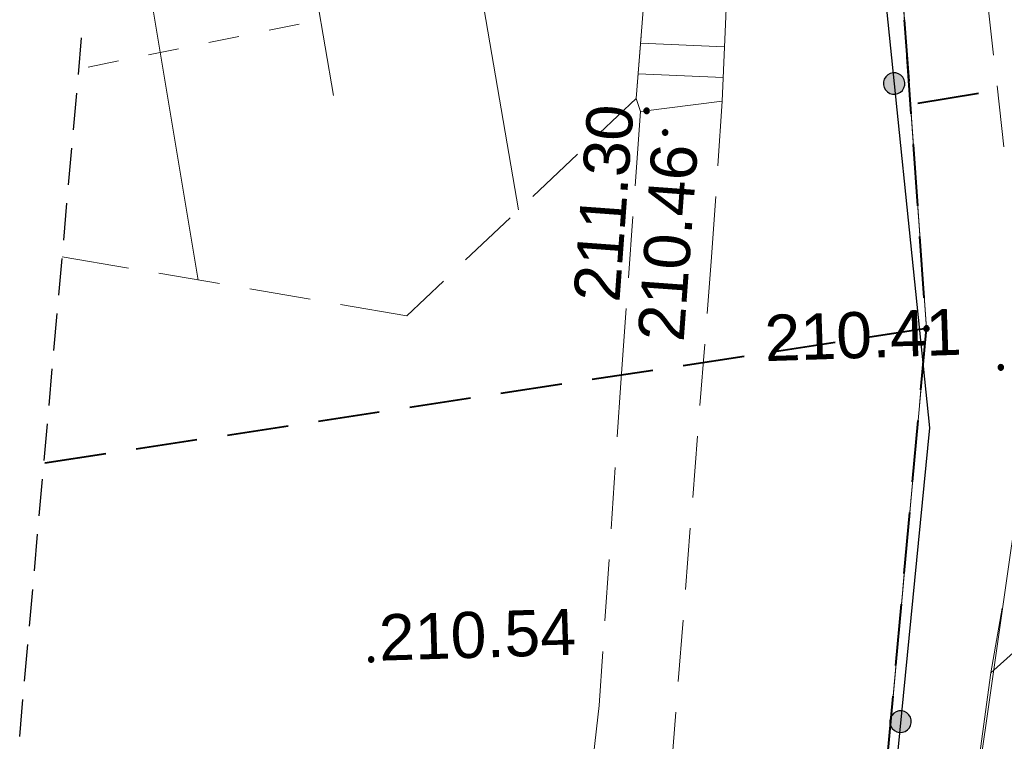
# Model space of a CAD drawing. Header units: metres. Extents: x 7419414 to 7419803, y 5549484 to 5549731.
# Tile 17 of 102: x 7419432 to 7419448, y 5549615 to 5549627. Entities that reach past the tile are written whole.
import ezdxf

# ---------------------------------------------------------------- set-up
doc = ezdxf.new("R2010")
doc.units = ezdxf.units.M
doc.header["$MEASUREMENT"] = 0
doc.layers.get('0').update_dxf_attribs({"color": 250})
for name, color, linetype, lineweight in [('EGDE', 7, 'Continuous', 13), ('EGUG', 96, 'Continuous', 13), ('LINIE ROZGRANICZAJĄCE MPZP', 212, 'Continuous', 0), ('OTKC', 7, 'Continuous', 13), ('OTKJ', 7, 'Continuous', 13), ('OTKS', 7, 'Continuous', 13), ('OTOO', 7, 'Continuous', 30), ('OTRK', 7, 'Continuous', 13), ('OTRS_O', 7, 'Continuous', 13), ('pomiar słupy', 250, 'Continuous', 0), ('SUWP', 5, 'Continuous', 13), ('Zakres', 7, 'Continuous', 0)]:
    doc.layers.add(name, color=color, linetype=linetype, lineweight=lineweight)
doc.styles.add('Arial', font='arial.ttf')

msp = doc.modelspace()

# ---------------------------------------------------------------- hatches: boundary and pattern name
at = {"linetype": 'Continuous'}
for points in [[(7419446.152, 5549625.959), (7419446.107, 5549625.961), (7419446.063, 5549625.974), (7419446.024, 5549625.998), (7419445.993, 5549626.031), (7419445.971, 5549626.071), (7419445.96, 5549626.116), (7419445.962, 5549626.161), (7419445.975, 5549626.205), (7419445.999, 5549626.244), (7419446.032, 5549626.275), (7419446.072, 5549626.297), (7419446.117, 5549626.308), (7419446.162, 5549626.306), (7419446.206, 5549626.293), (7419446.245, 5549626.269), (7419446.276, 5549626.236), (7419446.298, 5549626.196), (7419446.309, 5549626.151), (7419446.307, 5549626.106), (7419446.294, 5549626.062), (7419446.27, 5549626.023), (7419446.237, 5549625.992), (7419446.197, 5549625.97)], [(7419446.152, 5549625.959), (7419446.107, 5549625.961), (7419446.063, 5549625.974), (7419446.024, 5549625.998), (7419445.993, 5549626.031), (7419445.971, 5549626.071), (7419445.96, 5549626.116), (7419445.962, 5549626.161), (7419445.975, 5549626.205), (7419445.999, 5549626.244), (7419446.032, 5549626.275), (7419446.072, 5549626.297), (7419446.117, 5549626.308), (7419446.162, 5549626.306), (7419446.206, 5549626.293), (7419446.245, 5549626.269), (7419446.276, 5549626.236), (7419446.298, 5549626.196), (7419446.309, 5549626.151), (7419446.307, 5549626.106), (7419446.294, 5549626.062), (7419446.27, 5549626.023), (7419446.237, 5549625.992), (7419446.197, 5549625.97)], [(7419442.11, 5549625.645), (7419442.098, 5549625.647), (7419442.088, 5549625.651), (7419442.078, 5549625.658), (7419442.071, 5549625.668), (7419442.067, 5549625.678), (7419442.065, 5549625.69), (7419442.067, 5549625.702), (7419442.071, 5549625.713), (7419442.078, 5549625.722), (7419442.088, 5549625.729), (7419442.098, 5549625.733), (7419442.11, 5549625.735), (7419442.122, 5549625.733), (7419442.133, 5549625.729), (7419442.142, 5549625.722), (7419442.149, 5549625.713), (7419442.153, 5549625.702), (7419442.155, 5549625.69), (7419442.153, 5549625.678), (7419442.149, 5549625.668), (7419442.142, 5549625.658), (7419442.133, 5549625.651), (7419442.122, 5549625.647)], [(7419442.41, 5549625.295), (7419442.398, 5549625.297), (7419442.388, 5549625.301), (7419442.378, 5549625.308), (7419442.371, 5549625.317), (7419442.367, 5549625.328), (7419442.365, 5549625.34), (7419442.367, 5549625.352), (7419442.371, 5549625.362), (7419442.378, 5549625.372), (7419442.388, 5549625.379), (7419442.398, 5549625.383), (7419442.41, 5549625.385), (7419442.422, 5549625.383), (7419442.433, 5549625.379), (7419442.442, 5549625.372), (7419442.449, 5549625.362), (7419442.453, 5549625.352), (7419442.455, 5549625.34), (7419442.453, 5549625.328), (7419442.449, 5549625.317), (7419442.442, 5549625.308), (7419442.433, 5549625.301), (7419442.422, 5549625.297)], [(7419446.66, 5549622.105), (7419446.646, 5549622.107), (7419446.634, 5549622.114), (7419446.624, 5549622.124), (7419446.617, 5549622.136), (7419446.615, 5549622.15), (7419446.617, 5549622.164), (7419446.624, 5549622.176), (7419446.634, 5549622.186), (7419446.646, 5549622.193), (7419446.66, 5549622.195), (7419446.674, 5549622.193), (7419446.686, 5549622.186), (7419446.696, 5549622.176), (7419446.703, 5549622.164), (7419446.705, 5549622.15), (7419446.703, 5549622.136), (7419446.696, 5549622.124), (7419446.686, 5549622.114), (7419446.674, 5549622.107)], [(7419447.87, 5549621.475), (7419447.858, 5549621.477), (7419447.848, 5549621.481), (7419447.838, 5549621.488), (7419447.831, 5549621.497), (7419447.827, 5549621.508), (7419447.825, 5549621.52), (7419447.827, 5549621.532), (7419447.831, 5549621.543), (7419447.838, 5549621.552), (7419447.848, 5549621.559), (7419447.858, 5549621.563), (7419447.87, 5549621.565), (7419447.882, 5549621.563), (7419447.893, 5549621.559), (7419447.902, 5549621.552), (7419447.909, 5549621.543), (7419447.913, 5549621.532), (7419447.915, 5549621.52), (7419447.913, 5549621.508), (7419447.909, 5549621.497), (7419447.902, 5549621.488), (7419447.893, 5549621.481), (7419447.882, 5549621.477)], [(7419437.63, 5549616.725), (7419437.618, 5549616.727), (7419437.607, 5549616.731), (7419437.598, 5549616.738), (7419437.591, 5549616.747), (7419437.587, 5549616.758), (7419437.585, 5549616.77), (7419437.587, 5549616.782), (7419437.591, 5549616.793), (7419437.598, 5549616.802), (7419437.607, 5549616.809), (7419437.618, 5549616.813), (7419437.63, 5549616.815), (7419437.642, 5549616.813), (7419437.653, 5549616.809), (7419437.662, 5549616.802), (7419437.669, 5549616.793), (7419437.673, 5549616.782), (7419437.675, 5549616.77), (7419437.673, 5549616.758), (7419437.669, 5549616.747), (7419437.662, 5549616.738), (7419437.653, 5549616.731), (7419437.642, 5549616.727)], [(7419446.222, 5549615.586), (7419446.178, 5549615.596), (7419446.138, 5549615.618), (7419446.104, 5549615.649), (7419446.08, 5549615.688), (7419446.067, 5549615.732), (7419446.065, 5549615.777), (7419446.076, 5549615.822), (7419446.097, 5549615.862), (7419446.129, 5549615.895), (7419446.167, 5549615.92), (7419446.211, 5549615.933), (7419446.257, 5549615.934), (7419446.301, 5549615.924), (7419446.342, 5549615.902), (7419446.375, 5549615.871), (7419446.399, 5549615.832), (7419446.412, 5549615.789), (7419446.414, 5549615.743), (7419446.403, 5549615.699), (7419446.382, 5549615.658), (7419446.351, 5549615.625), (7419446.312, 5549615.601), (7419446.268, 5549615.588)], [(7419446.222, 5549615.586), (7419446.178, 5549615.596), (7419446.138, 5549615.618), (7419446.104, 5549615.649), (7419446.08, 5549615.688), (7419446.067, 5549615.732), (7419446.065, 5549615.777), (7419446.076, 5549615.822), (7419446.097, 5549615.862), (7419446.129, 5549615.895), (7419446.167, 5549615.92), (7419446.211, 5549615.933), (7419446.257, 5549615.934), (7419446.301, 5549615.924), (7419446.342, 5549615.902), (7419446.375, 5549615.871), (7419446.399, 5549615.832), (7419446.412, 5549615.789), (7419446.414, 5549615.743), (7419446.403, 5549615.699), (7419446.382, 5549615.658), (7419446.351, 5549615.625), (7419446.312, 5549615.601), (7419446.268, 5549615.588)]]:
    msp.add_hatch(color=0, dxfattribs=at).paths.add_polyline_path(points)

# ---------------------------------------------------------------- linework, layer by layer
at = {"color": 0, "linetype": 'Continuous', "flags": 128}
for points in [[(7419446.117, 5549626.308), (7419446.072, 5549626.297), (7419446.032, 5549626.275), (7419445.999, 5549626.244), (7419445.975, 5549626.205), (7419445.962, 5549626.161), (7419445.96, 5549626.116), (7419445.971, 5549626.071), (7419445.993, 5549626.031), (7419446.024, 5549625.998), (7419446.063, 5549625.974), (7419446.107, 5549625.961), (7419446.152, 5549625.959), (7419446.197, 5549625.97), (7419446.237, 5549625.992), (7419446.27, 5549626.023), (7419446.294, 5549626.062), (7419446.307, 5549626.106), (7419446.309, 5549626.151), (7419446.298, 5549626.196), (7419446.276, 5549626.236), (7419446.245, 5549626.269), (7419446.206, 5549626.293), (7419446.162, 5549626.306), (7419446.117, 5549626.308)], [(7419446.117, 5549626.308), (7419446.072, 5549626.297), (7419446.032, 5549626.275), (7419445.999, 5549626.244), (7419445.975, 5549626.205), (7419445.962, 5549626.161), (7419445.96, 5549626.116), (7419445.971, 5549626.071), (7419445.993, 5549626.031), (7419446.024, 5549625.998), (7419446.063, 5549625.974), (7419446.107, 5549625.961), (7419446.152, 5549625.959), (7419446.197, 5549625.97), (7419446.237, 5549625.992), (7419446.27, 5549626.023), (7419446.294, 5549626.062), (7419446.307, 5549626.106), (7419446.309, 5549626.151), (7419446.298, 5549626.196), (7419446.276, 5549626.236), (7419446.245, 5549626.269), (7419446.206, 5549626.293), (7419446.162, 5549626.306), (7419446.117, 5549626.308)], [(7419442.065, 5549625.69), (7419442.067, 5549625.678), (7419442.071, 5549625.668), (7419442.078, 5549625.658), (7419442.088, 5549625.651), (7419442.098, 5549625.647), (7419442.11, 5549625.645), (7419442.122, 5549625.647), (7419442.133, 5549625.651), (7419442.142, 5549625.658), (7419442.149, 5549625.668), (7419442.153, 5549625.678), (7419442.155, 5549625.69), (7419442.153, 5549625.702), (7419442.149, 5549625.713), (7419442.142, 5549625.722), (7419442.133, 5549625.729), (7419442.122, 5549625.733), (7419442.11, 5549625.735), (7419442.098, 5549625.733), (7419442.088, 5549625.729), (7419442.078, 5549625.722), (7419442.071, 5549625.713), (7419442.067, 5549625.702), (7419442.065, 5549625.69)], [(7419442.365, 5549625.34), (7419442.367, 5549625.328), (7419442.371, 5549625.317), (7419442.378, 5549625.308), (7419442.388, 5549625.301), (7419442.398, 5549625.297), (7419442.41, 5549625.295), (7419442.422, 5549625.297), (7419442.433, 5549625.301), (7419442.442, 5549625.308), (7419442.449, 5549625.317), (7419442.453, 5549625.328), (7419442.455, 5549625.34), (7419442.453, 5549625.352), (7419442.449, 5549625.362), (7419442.442, 5549625.372), (7419442.433, 5549625.379), (7419442.422, 5549625.383), (7419442.41, 5549625.385), (7419442.398, 5549625.383), (7419442.388, 5549625.379), (7419442.378, 5549625.372), (7419442.371, 5549625.362), (7419442.367, 5549625.352), (7419442.365, 5549625.34)], [(7419446.66, 5549622.105), (7419446.674, 5549622.107), (7419446.686, 5549622.114), (7419446.696, 5549622.124), (7419446.703, 5549622.136), (7419446.705, 5549622.15), (7419446.703, 5549622.164), (7419446.696, 5549622.176), (7419446.686, 5549622.186), (7419446.674, 5549622.193), (7419446.66, 5549622.195), (7419446.646, 5549622.193), (7419446.634, 5549622.186), (7419446.624, 5549622.176), (7419446.617, 5549622.164), (7419446.615, 5549622.15), (7419446.617, 5549622.136), (7419446.624, 5549622.124), (7419446.634, 5549622.114), (7419446.646, 5549622.107), (7419446.66, 5549622.105)], [(7419447.825, 5549621.52), (7419447.827, 5549621.508), (7419447.831, 5549621.497), (7419447.838, 5549621.488), (7419447.848, 5549621.481), (7419447.858, 5549621.477), (7419447.87, 5549621.475), (7419447.882, 5549621.477), (7419447.893, 5549621.481), (7419447.902, 5549621.488), (7419447.909, 5549621.497), (7419447.913, 5549621.508), (7419447.915, 5549621.52), (7419447.913, 5549621.532), (7419447.909, 5549621.543), (7419447.902, 5549621.552), (7419447.893, 5549621.559), (7419447.882, 5549621.563), (7419447.87, 5549621.565), (7419447.858, 5549621.563), (7419447.848, 5549621.559), (7419447.838, 5549621.552), (7419447.831, 5549621.543), (7419447.827, 5549621.532), (7419447.825, 5549621.52)], [(7419437.585, 5549616.77), (7419437.587, 5549616.758), (7419437.591, 5549616.747), (7419437.598, 5549616.738), (7419437.607, 5549616.731), (7419437.618, 5549616.727), (7419437.63, 5549616.725), (7419437.642, 5549616.727), (7419437.653, 5549616.731), (7419437.662, 5549616.738), (7419437.669, 5549616.747), (7419437.673, 5549616.758), (7419437.675, 5549616.77), (7419437.673, 5549616.782), (7419437.669, 5549616.793), (7419437.662, 5549616.802), (7419437.653, 5549616.809), (7419437.642, 5549616.813), (7419437.63, 5549616.815), (7419437.618, 5549616.813), (7419437.607, 5549616.809), (7419437.598, 5549616.802), (7419437.591, 5549616.793), (7419437.587, 5549616.782), (7419437.585, 5549616.77)], [(7419446.257, 5549615.934), (7419446.211, 5549615.933), (7419446.167, 5549615.92), (7419446.129, 5549615.895), (7419446.097, 5549615.862), (7419446.076, 5549615.822), (7419446.065, 5549615.777), (7419446.067, 5549615.732), (7419446.08, 5549615.688), (7419446.104, 5549615.649), (7419446.138, 5549615.618), (7419446.178, 5549615.596), (7419446.222, 5549615.586), (7419446.268, 5549615.588), (7419446.312, 5549615.601), (7419446.351, 5549615.625), (7419446.382, 5549615.658), (7419446.403, 5549615.699), (7419446.414, 5549615.743), (7419446.412, 5549615.789), (7419446.399, 5549615.832), (7419446.375, 5549615.871), (7419446.342, 5549615.902), (7419446.301, 5549615.924), (7419446.257, 5549615.934)], [(7419446.257, 5549615.934), (7419446.211, 5549615.933), (7419446.167, 5549615.92), (7419446.129, 5549615.895), (7419446.097, 5549615.862), (7419446.076, 5549615.822), (7419446.065, 5549615.777), (7419446.067, 5549615.732), (7419446.08, 5549615.688), (7419446.104, 5549615.649), (7419446.138, 5549615.618), (7419446.178, 5549615.596), (7419446.222, 5549615.586), (7419446.268, 5549615.588), (7419446.312, 5549615.601), (7419446.351, 5549615.625), (7419446.382, 5549615.658), (7419446.403, 5549615.699), (7419446.414, 5549615.743), (7419446.412, 5549615.789), (7419446.399, 5549615.832), (7419446.375, 5549615.871), (7419446.342, 5549615.902), (7419446.301, 5549615.924), (7419446.257, 5549615.934)]]:
    msp.add_lwpolyline(points, close=True, dxfattribs=at)
at = {"layer": 'EGDE', "color": 250, "linetype": 'Continuous', "lineweight": 0, "flags": 128}
for points in [[(7419622.687, 5549655.462), (7419619.81, 5549655.03), (7419609.66, 5549653.24), (7419589.07, 5549649.42), (7419557.7, 5549643.96), (7419540.13, 5549643.06), (7419523.27, 5549643.29), (7419509.38, 5549641.39), (7419462.29, 5549628.43), (7419462.45, 5549628.77), (7419446.03, 5549630.99), (7419446.66, 5549622.15), (7419435.73, 5549501.644)], [(7419435.73, 5549501.644), (7419446.66, 5549622.15), (7419446.03, 5549630.99), (7419445.69, 5549630.61), (7419433.076, 5549628.608)]]:
    msp.add_lwpolyline(points, dxfattribs=at)
at = {"layer": 'EGUG', "color": 96, "linetype": 'Continuous', "lineweight": 13}
for p, q in [((7419446.363, 5549626.321), (7419446.327, 5549626.819)), ((7419446.327, 5549626.819), (7419446.363, 5549626.321)), ((7419446.434, 5549625.323), (7419446.398, 5549625.822)), ((7419446.398, 5549625.822), (7419446.434, 5549625.323)), ((7419446.505, 5549624.326), (7419446.469, 5549624.824)), ((7419446.469, 5549624.824), (7419446.505, 5549624.326)), ((7419446.576, 5549623.328), (7419446.54, 5549623.827)), ((7419446.54, 5549623.827), (7419446.576, 5549623.328)), ((7419446.66, 5549622.15), (7419446.612, 5549622.829)), ((7419446.612, 5549622.829), (7419446.66, 5549622.15)), ((7419446.637, 5549621.901), (7419446.66, 5549622.15)), ((7419446.66, 5549622.15), (7419446.637, 5549621.901)), ((7419446.547, 5549620.905), (7419446.592, 5549621.403)), ((7419446.592, 5549621.403), (7419446.547, 5549620.905)), ((7419446.457, 5549619.909), (7419446.502, 5549620.407)), ((7419446.502, 5549620.407), (7419446.457, 5549619.909)), ((7419446.366, 5549618.913), (7419446.412, 5549619.411)), ((7419446.412, 5549619.411), (7419446.366, 5549618.913)), ((7419446.276, 5549617.917), (7419446.321, 5549618.415)), ((7419446.321, 5549618.415), (7419446.276, 5549617.917)), ((7419446.186, 5549616.921), (7419446.231, 5549617.419)), ((7419446.231, 5549617.419), (7419446.186, 5549616.921)), ((7419446.095, 5549615.925), (7419446.141, 5549616.423)), ((7419446.141, 5549616.423), (7419446.095, 5549615.925))]:
    msp.add_line(p, q, dxfattribs=at)
at = {"layer": 'LINIE ROZGRANICZAJĄCE MPZP', "color": 212, "linetype": 'Continuous', "lineweight": 40}
for p, q in [((7419446.377, 5549626.172), (7419446.305, 5549627.17)), ((7419446.411, 5549625.641), (7419446.345, 5549626.57)), ((7419447.507, 5549625.972), (7419446.52, 5549625.81)), ((7419446.518, 5549624.145), (7419446.447, 5549625.142)), ((7419446.624, 5549622.648), (7419446.553, 5549623.646)), ((7419446.57, 5549621.154), (7419446.66, 5549622.15)), ((7419446.434, 5549619.66), (7419446.524, 5549620.656)), ((7419446.299, 5549618.166), (7419446.389, 5549619.162)), ((7419446.163, 5549616.672), (7419446.253, 5549617.668)), ((7419446.028, 5549615.178), (7419446.118, 5549616.174))]:
    msp.add_line(p, q, dxfattribs=at)
at = {"layer": 'LINIE ROZGRANICZAJĄCE MPZP', "color": 141, "linetype": 'Continuous', "lineweight": 40}
for p, q in [((7419446.66, 5549622.15), (7419445.671, 5549621.999)), ((7419445.177, 5549621.924), (7419444.189, 5549621.773)), ((7419443.694, 5549621.697), (7419442.706, 5549621.546)), ((7419442.212, 5549621.471), (7419441.223, 5549621.32)), ((7419440.729, 5549621.244), (7419439.74, 5549621.093)), ((7419439.246, 5549621.018), (7419438.257, 5549620.867)), ((7419437.763, 5549620.791), (7419436.775, 5549620.641)), ((7419436.28, 5549620.565), (7419435.292, 5549620.414)), ((7419434.797, 5549620.339), (7419433.809, 5549620.188)), ((7419433.315, 5549620.112), (7419432.326, 5549619.961))]:
    msp.add_line(p, q, dxfattribs=at)
at = {"layer": 'OTKC', "color": 250, "linetype": 'Continuous', "lineweight": 13}
for p, q in [((7419447.641, 5549627.587), (7419447.752, 5549626.593)), ((7419447.808, 5549626.097), (7419447.919, 5549625.103)), ((7419442.01, 5549625.68), (7419443.34, 5549625.85)), ((7419443.34, 5549625.85), (7419443.267, 5549624.794)), ((7419441.922, 5549624.472), (7419442.01, 5549625.68)), ((7419443.233, 5549624.296), (7419443.16, 5549623.24)), ((7419441.814, 5549622.976), (7419441.886, 5549623.974)), ((7419443.16, 5549623.24), (7419443.094, 5549622.395)), ((7419441.69, 5549621.27), (7419441.778, 5549622.478)), ((7419443.055, 5549621.897), (7419442.977, 5549620.9)), ((7419441.631, 5549620.391), (7419441.69, 5549621.27)), ((7419442.938, 5549620.401), (7419442.86, 5549619.404)), ((7419441.532, 5549618.894), (7419441.598, 5549619.892)), ((7419442.82, 5549618.906), (7419442.742, 5549617.909)), ((7419441.432, 5549617.398), (7419441.498, 5549618.396)), ((7419447.709, 5549616.555), (7419447.893, 5549617.607)), ((7419442.703, 5549617.41), (7419442.625, 5549616.413)), ((7419448.516, 5549617.28), (7419447.709, 5549616.555)), ((7419441.34, 5549616.02), (7419441.399, 5549616.899)), ((7419441.245, 5549615.213), (7419441.34, 5549616.02)), ((7419442.586, 5549615.915), (7419442.52, 5549615.07))]:
    msp.add_line(p, q, dxfattribs=at)
at = {"layer": 'OTKJ', "color": 250, "linetype": 'Continuous', "lineweight": 13}
for p, q in [((7419447.709, 5549616.555), (7419448.516, 5549617.28)), ((7419447.474, 5549614.864), (7419447.709, 5549616.555))]:
    msp.add_line(p, q, dxfattribs=at)
at = {"layer": 'OTKS', "color": 250, "linetype": 'Continuous', "lineweight": 13}
for p, q in [((7419442.011, 5549626.79), (7419443.378, 5549626.73)), ((7419441.972, 5549626.291), (7419443.357, 5549626.231))]:
    msp.add_line(p, q, dxfattribs=at)
at = {"layer": 'OTKS', "color": 250, "linetype": 'Continuous', "lineweight": 13, "flags": 128}
msp.add_lwpolyline([(7419442.01, 5549625.68), (7419441.94, 5549625.89), (7419442.14, 5549628.43), (7419443.46, 5549628.61), (7419443.34, 5549625.85), (7419442.01, 5549625.68)], close=True, dxfattribs=at)
at = {"layer": 'OTOO', "color": 250, "linetype": 'Continuous', "lineweight": 30, "flags": 128}
msp.add_lwpolyline([(7419444.531, 5549641.637), (7419444.64, 5549640.1), (7419445.31, 5549634.62), (7419445.56, 5549631.73), (7419446.709, 5549620.537), (7419439.169, 5549543.807), (7419438.208, 5549533.587), (7419436.896, 5549520.462), (7419436.501, 5549516.719)], dxfattribs=at)
at = {"layer": 'OTRK', "color": 250, "linetype": 'Continuous', "lineweight": 13}
for p, q in [((7419440.026, 5549624.079), (7419439.032, 5549629.871)), ((7419436.42, 5549629.423), (7419437.018, 5549625.942)), ((7419434.817, 5549622.94), (7419433.808, 5549628.982)), ((7419442.02, 5549626.911), (7419441.94, 5549625.89)), ((7419441.94, 5549625.89), (7419441.346, 5549625.328)), ((7419440.983, 5549624.984), (7419440.257, 5549624.297)), ((7419439.893, 5549623.953), (7419439.167, 5549623.266)), ((7419433.683, 5549623.134), (7419432.606, 5549623.318)), ((7419435.162, 5549622.881), (7419434.176, 5549623.05)), ((7419436.64, 5549622.628), (7419435.655, 5549622.797)), ((7419438.804, 5549622.922), (7419438.21, 5549622.36)), ((7419438.21, 5549622.36), (7419437.133, 5549622.544))]:
    msp.add_line(p, q, dxfattribs=at)
at = {"layer": 'pomiar słupy', "color": 52, "linetype": 'Continuous', "lineweight": 13}
for p, q in [((7419436.46, 5549627.1), (7419435.97, 5549627)), ((7419435.48, 5549626.9), (7419434.99, 5549626.8)), ((7419434.5, 5549626.701), (7419434.01, 5549626.601)), ((7419433.521, 5549626.501), (7419433.031, 5549626.401))]:
    msp.add_line(p, q, dxfattribs=at)
at = {"layer": 'SUWP', "color": 5, "linetype": 'Continuous', "lineweight": 13, "flags": 128}
msp.add_lwpolyline([(7419500.56, 5549634.4), (7419482.81, 5549631.37), (7419458.17, 5549626.32), (7419448.26, 5549620.13), (7419446.53, 5549608.05), (7419445.99, 5549603.69), (7419446.04, 5549603.36), (7419446.52, 5549603.28), (7419446.92, 5549603.25)], dxfattribs=at)
at = {"layer": 'Zakres', "color": 5, "linetype": 'Continuous', "lineweight": 30}
for p, q in [((7419432.869, 5549626.279), (7419432.922, 5549626.876)), ((7419432.869, 5549626.279), (7419432.922, 5549626.876)), ((7419432.79, 5549625.382), (7419432.843, 5549625.98)), ((7419432.79, 5549625.382), (7419432.843, 5549625.98)), ((7419432.71, 5549624.486), (7419432.763, 5549625.083)), ((7419432.71, 5549624.486), (7419432.763, 5549625.083)), ((7419432.631, 5549623.589), (7419432.684, 5549624.187)), ((7419432.631, 5549623.589), (7419432.684, 5549624.187)), ((7419432.551, 5549622.693), (7419432.604, 5549623.29)), ((7419432.551, 5549622.693), (7419432.604, 5549623.29)), ((7419432.472, 5549621.796), (7419432.525, 5549622.394)), ((7419432.472, 5549621.796), (7419432.525, 5549622.394)), ((7419432.392, 5549620.9), (7419432.445, 5549621.497)), ((7419432.392, 5549620.9), (7419432.445, 5549621.497)), ((7419432.313, 5549620.003), (7419432.366, 5549620.601)), ((7419432.313, 5549620.003), (7419432.366, 5549620.601)), ((7419432.233, 5549619.107), (7419432.286, 5549619.704)), ((7419432.233, 5549619.107), (7419432.286, 5549619.704)), ((7419432.154, 5549618.21), (7419432.207, 5549618.808)), ((7419432.154, 5549618.21), (7419432.207, 5549618.808)), ((7419432.074, 5549617.314), (7419432.127, 5549617.911)), ((7419432.074, 5549617.314), (7419432.127, 5549617.911)), ((7419431.995, 5549616.417), (7419432.048, 5549617.015)), ((7419431.995, 5549616.417), (7419432.048, 5549617.015)), ((7419431.915, 5549615.521), (7419431.968, 5549616.118)), ((7419431.915, 5549615.521), (7419431.968, 5549616.118))]:
    msp.add_line(p, q, dxfattribs=at)

# ---------------------------------------------------------------- texts
at = {"layer": 'OTRS_O', "color": 250, "linetype": 'Continuous', "lineweight": 0, "style": 'Arial'}
for s, rotation, p in [('211.30', 85.8498, (7419441.667, 5549622.566)), ('210.46', 85.8498, (7419442.711, 5549621.924)), ('210.41', 1.9089, (7419444.04, 5549621.62)), ('210.54', 1.7403, (7419437.768, 5549616.751))]:
    msp.add_text(s, height=0.75, rotation=rotation, dxfattribs=at).set_placement(p)

doc.saveas('drawing.dxf')
